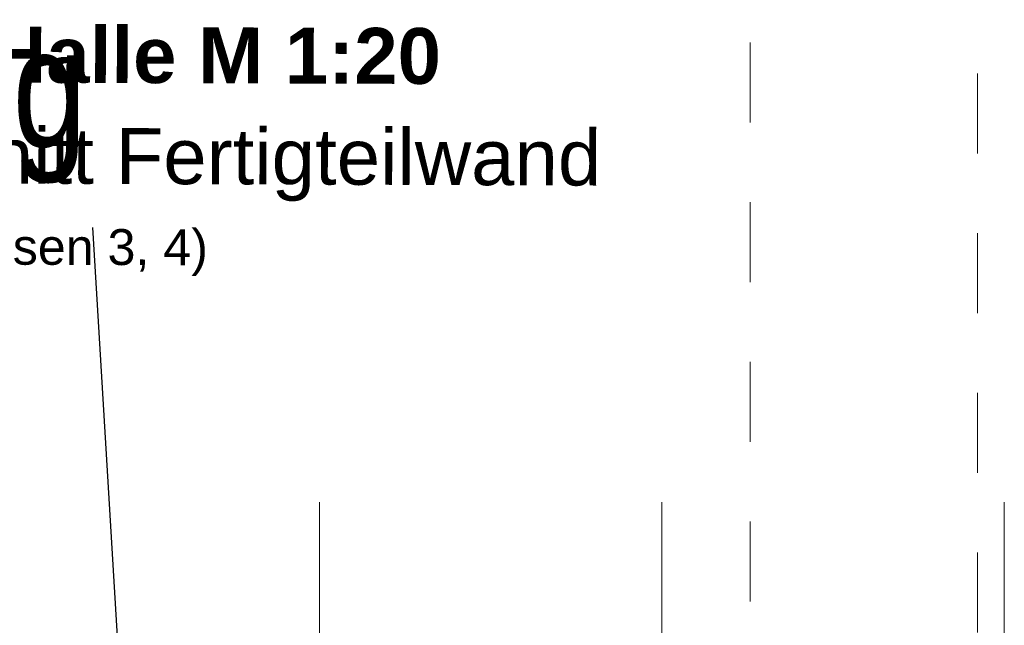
# Model space of a CAD drawing. Header units: metres. Extents: x 1316.5 to 1415.3, y -94.1 to -52.
# Tile 141 of 256: x 1347.17 to 1348.404, y -54.851 to -54.093. Entities that reach past the tile are written whole.
import ezdxf

# ---------------------------------------------------------------- set-up
doc = ezdxf.new("R2010")
doc.units = ezdxf.units.M
for name, pattern in [('AUSGEZOGEN', [0]), ('STRICHLINIE_S4', [0.008, 0.006, -0.002]), ('STRICHPUNKT2_S5', [0.1, 0.07, -0.01, 0.01, -0.01])]:
    doc.linetypes.add(name, pattern=pattern)
for name, color, linetype, lineweight in [('XR$11$Achsen', 4, 'AUSGEZOGEN', 13), ('XR$12$Beschriften', 4, 'AUSGEZOGEN', 13), ('XR$12$Text 1_100', 3, 'AUSGEZOGEN', 18), ('XR$9$Text 1_50', 3, 'AUSGEZOGEN', 18), ('XR$9$Wand Mauerwerk tr_1', 42, 'AUSGEZOGEN', 18)]:
    doc.layers.add(name, color=color, linetype=linetype, lineweight=lineweight)
doc.styles.add('ARIAL', font='arial.ttf')

msp = doc.modelspace()

# ---------------------------------------------------------------- linework, layer by layer
at = {"layer": 'XR$11$Achsen', "color": 1, "linetype": 'STRICHPUNKT2_S5', "lineweight": 13, "transparency": 33554687}
msp.add_line((1348.3701, -62.4601), (1348.3701, -53.8536), dxfattribs=at)
at = {"layer": 'XR$11$Achsen', "color": 35, "linetype": 'AUSGEZOGEN', "lineweight": 13, "transparency": 33554687}
for p, q in [((1347.5457, -55.4983), (1347.5456, -54.6971)), ((1347.9747, -55.4983), (1347.9746, -54.6971)), ((1348.4037, -55.4983), (1348.4036, -54.6971))]:
    msp.add_line(p, q, dxfattribs=at)
at = {"layer": 'XR$12$Beschriften', "color": 7, "linetype": 'AUSGEZOGEN', "lineweight": 25, "transparency": 33554687}
msp.add_line((1347.2612, -54.3529), (1347.3116, -55.1941), dxfattribs=at)
at = {"layer": 'XR$9$Wand Mauerwerk tr_1', "color": 7, "linetype": 'STRICHLINIE_S4', "lineweight": 18, "transparency": 33554687}
msp.add_lwpolyline([(1348.085, -53.8835), (1344.7448, -53.8835), (1344.7448, -57.4213), (1348.085, -57.4213), (1348.085, -53.8835)], close=True, dxfattribs=at)

# ---------------------------------------------------------------- texts
at = {"layer": 'XR$12$Text 1_100', "color": 3, "linetype": 'AUSGEZOGEN', "lineweight": 25, "transparency": 33554687, "insert": (1345.9772, -54.2979), "char_height": 0.15, "width": 1.34431, "attachment_point": 7, "style": 'ARIAL'}
msp.add_mtext('\\W0.80;harte Bedachung', dxfattribs=at)
at = {"layer": 'XR$9$Text 1_50', "color": 3, "linetype": 'AUSGEZOGEN', "lineweight": 25, "transparency": 33554687, "insert": (1346.7257, -53.9735), "char_height": 0.07, "width": 1.216482, "attachment_point": 1, "rotation": 359.8128, "line_spacing_factor": 1.084337, "style": 'ARIAL'}
msp.add_mtext('\\A1;{\\fArial|i0|b1;\\H0.070000;\\W1.000000;\\C3;Detail D010a}\\P{\\fArial|i0|b1;\\H0.070000;\\W1.000000;\\C3;Ortgang Halle M 1:20}\\P{\\fArial|i0|b0;\\H0.070000;\\W1.000000;\\C3;Regelschnitt Fertigteilwand}\\P{\\fArial|i0|b0;\\H0.045000;\\W1.000000;\\C3;(dargestellt Achsen 3, 4)}\\P', dxfattribs=at)

doc.saveas('drawing.dxf')
